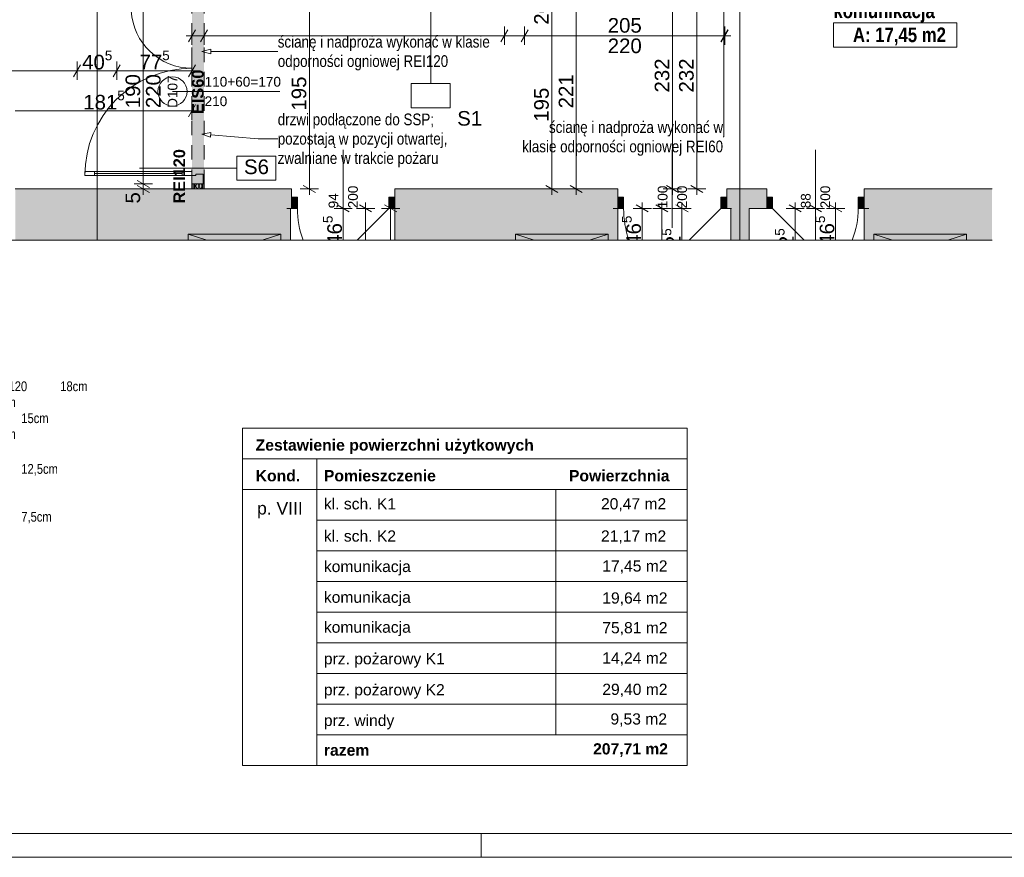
# Paper-space layout 'A-38 RZUT - PIĘTRO 8' of a CAD drawing. Header units: millimetres. Extents: x 0 to 800, y 0 to 500.
# Tile 10 of 22: x 345 to 547, y 0 to 172. Entities that reach past the tile are written whole.
import ezdxf
from ezdxf.xclip import XClip

# ---------------------------------------------------------------- set-up
doc = ezdxf.new("R2010")
doc.units = ezdxf.units.MM
doc.header["$MEASUREMENT"] = 0
doc.header["$XCLIPFRAME"] = 0
for name, pattern in [('DASHDOTX2', [1000, 500, -250, 0, -250]), ('Przer. długie kreski', [2.5, 1.5, -1]), ('PRZERYWANA_DU_A', [550, 350, -200])]:
    doc.linetypes.add(name, pattern=pattern)
for name, color, linetype, lineweight in [('0_Nr_pióra__1', 7, 'Continuous', 20), ('0_Nr_pióra__2', 8, 'Continuous', 13), ('A_Arkusz_Nr_pióra__1', 7, 'Continuous', 20), ('A_strefy_Nr_pióra__1', 7, 'Continuous', 20), ('A_wymiary_Nr_pióra__1', 7, 'Continuous', 20), ('A_wymiary_Nr_pióra__2', 8, 'Continuous', 13), ('A_wyposażenie_Nr_pióra__2', 8, 'Continuous', 13), ('A_ściany proj_Nr_pióra__1', 7, 'Continuous', 20), ('A_ściany_Nr_pióra__1', 7, 'Continuous', 20), ('Drzwi Archicad_Nr_pióra__1', 7, 'Continuous', 20), ('Drzwi Archicad_Nr_pióra__3', 252, 'Continuous', 13), ('Znaczniki drzwi Archicada_Nr_pióra__1', 7, 'Continuous', 20), ('Znaczniki drzwi Archicada_Nr_pióra__3', 252, 'Continuous', 13)]:
    doc.layers.add(name, color=color, linetype=linetype, lineweight=lineweight)
for name, color, linetype, lineweight, true_color in [('A_Arkusz_Nr_pióra__237', 7, 'Continuous', 5, 0x343434), ('A_opis ścian_Nr_pióra__19', 7, 'Continuous', 5, 0x191919), ('A_opis_Nr_pióra__10', 7, 'Continuous', 13, 0x4b4b4b), ('A_opis_Nr_pióra__255', 7, 'Continuous', 15, 0x242424), ('A_opis_Nr_pióra__8', 7, 'Continuous', 13, 0x4c4c4c), ('A_osie_Nr_pióra__16', 7, 'Continuous', 5, 0x0f0f0f), ('A_ppoż proj_Nr_pióra__8', 7, 'Continuous', 13, 0x4c4c4c), ('A_ściany proj_Nr_pióra__21', 7, 'Continuous', 5, 0xb0b0b0)]:
    doc.layers.add(name, color=color, linetype=linetype, lineweight=lineweight, true_color=true_color)
for name, color, linetype in [('A_podrys', 7, 'Continuous'), ('A_ppoż', 7, 'Continuous'), ('A_wyposażenie', 7, 'Continuous'), ('A_ściany', 7, 'Continuous'), ('A_ściany proj', 7, 'Continuous'), ('Drzwi Archicad', 7, 'Continuous')]:
    doc.layers.add(name, color=color, linetype=linetype)
doc.styles.add('STYL_AUTOMATYCZNY_1', font='arial.ttf')
doc.styles.add('STYL_AUTOMATYCZNY_2', font='ARIALN.TTF')
doc.styles.add('STYL_AUTOMATYCZNY_3', font='arial.ttf')
doc.styles.add('STYL_AUTOMATYCZNY_4', font='arial.ttf')
doc.styles.add('STYL_AUTOMATYCZNY_5', font='arial.ttf')
doc.styles.add('STYL_AUTOMATYCZNY_6', font='ARIALN.TTF')
pattern_1 = [(0, (-3189.413, -631.401), (0, 2), [0, -2])]

# ---------------------------------------------------------------- blocks, each defined once
blk = doc.blocks.new('Rysunek_1_1', base_point=(-3189.41, -631.4))
at = {"layer": 'A_ppoż', "linetype": 'Continuous', "lineweight": 0, "true_color": 0x121212}
blk.add_hatch(color=250, dxfattribs=at).paths.add_polyline_path([(380.63, 137.23), (383.13, 137.23), (383.13, 177.25), (380.63, 177.25)])
at = {"layer": 'A_wyposażenie', "linetype": 'Continuous', "lineweight": 0, "true_color": 0xfdfdfd}
for points in [[(379.88, 127.95), (379.88, 126.75), (398.88, 126.75), (398.88, 127.95)], [(447.08, 127.95), (447.08, 126.75), (466.08, 126.75), (466.08, 127.95)], [(520.68, 127.95), (520.68, 126.75), (539.68, 126.75), (539.68, 127.95)]]:
    blk.add_hatch(color=7, dxfattribs=at).paths.add_polyline_path(points)
at = {"layer": 'A_ściany', "linetype": 'Continuous', "lineweight": 0, "true_color": 0x000000}
for points in [[(344.34, 126.75), (400.88, 126.75), (400.88, 137.25), (344.34, 137.25)], [(400.88, 137.25), (400.88, 133.25), (401.08, 133.25), (401.08, 137.25)], [(422.28, 126.75), (425.58, 126.75), (425.58, 137.25), (422.28, 137.25)], [(425.58, 126.75), (468.08, 126.75), (468.08, 137.25), (425.58, 137.25)], [(490.48, 137.25), (490.48, 133.25), (498.68, 133.25), (498.68, 137.25)], [(518.68, 126.75), (544.97, 126.75), (544.97, 137.25), (518.68, 137.25)], [(491.28, 126.75), (495.08, 126.75), (495.08, 133.25), (491.28, 133.25)]]:
    blk.add_hatch(color=18, dxfattribs=at).paths.add_polyline_path(points)
at = {"layer": 'A_ściany proj', "linetype": 'Continuous', "lineweight": 13}
h = blk.add_hatch(dxfattribs=at)
h.set_pattern_fill('gypsum_0001', color=8, style=0, pattern_type=2)
h.set_pattern_definition(pattern_1)
h.paths.add_polyline_path([(380.63, 137.23), (380.88, 137.23), (380.88, 138.25), (380.63, 138.25)])
h = blk.add_hatch(dxfattribs=at)
h.set_pattern_fill('gypsum_0001', color=8, style=0, pattern_type=2)
h.set_pattern_definition(pattern_1)
h.paths.add_polyline_path([(380.88, 138.25), (380.88, 137.23), (381.13, 137.23), (381.13, 138.25)])
h = blk.add_hatch(dxfattribs=at)
h.set_pattern_fill('batt_insulation_0001', color=8, style=0, pattern_type=2)
h.set_pattern_definition([(60, (-3189.4131, -631.40095), (-0.51961524, 0.3), []), (120, (-3189.4131, -631.40095), (0.51961524, 0.3), [])])
h.paths.add_polyline_path([(381.13, 137.23), (382.63, 137.23), (382.63, 138.25), (381.13, 138.25)])
h = blk.add_hatch(dxfattribs=at)
h.set_pattern_fill('gypsum_0001', color=8, style=0, pattern_type=2)
h.set_pattern_definition(pattern_1)
h.paths.add_polyline_path([(382.63, 137.23), (382.88, 137.23), (382.88, 138.25), (382.63, 138.25)])
h = blk.add_hatch(dxfattribs=at)
h.set_pattern_fill('gypsum_0001', color=8, style=0, pattern_type=2)
h.set_pattern_definition(pattern_1)
h.paths.add_polyline_path([(382.88, 137.23), (383.13, 137.23), (383.13, 138.25), (382.88, 138.25)])
at = {"layer": 'Drzwi Archicad', "linetype": 'Continuous', "lineweight": 0, "true_color": 0xfdfdfd}
for points in [[(401.08, 135.55), (401.08, 133.25), (402.28, 133.25), (402.28, 135.55)], [(422.28, 133.25), (422.28, 135.55), (421.08, 135.55), (421.08, 133.25)], [(468.08, 135.55), (468.08, 133.25), (469.28, 133.25), (469.28, 135.55)], [(490.48, 133.25), (490.48, 135.55), (489.28, 135.55), (489.28, 133.25)], [(498.68, 133.25), (499.88, 133.25), (499.88, 135.55), (498.68, 135.55)], [(518.68, 135.55), (517.48, 135.55), (517.48, 133.25), (518.68, 133.25)]]:
    blk.add_hatch(color=7, dxfattribs=at).paths.add_polyline_path(points)
at = {"layer": '0_Nr_pióra__2', "color": 8, "linetype": 'PRZERYWANA_DU_A', "lineweight": 13, "ltscale": 2, "flags": 128}
for points in [[(294.84, 126.75), (364.84, 126.75)], [(364.84, 126.75), (544.97, 126.75)]]:
    blk.add_lwpolyline(points, dxfattribs=at)
at = {"layer": 'A_opis ścian_Nr_pióra__19', "color": 250, "linetype": 'Continuous', "lineweight": 5, "ltscale": 2, "true_color": 0x191919}
for p, q in [((429.67, 158.86), (429.67, 178.86)), ((433.67, 158.86), (425.67, 158.86)), ((425.67, 158.86), (425.67, 153.91)), ((433.67, 153.91), (433.67, 158.86)), ((425.67, 153.91), (433.67, 153.91)), ((397.88, 143.96), (389.88, 143.96)), ((389.88, 143.96), (389.88, 139.01)), ((397.88, 139.01), (397.88, 143.96)), ((389.88, 141.49), (369.88, 141.49)), ((389.88, 139.01), (397.88, 139.01))]:
    blk.add_line(p, q, dxfattribs=at)
at = {"layer": 'A_opis_Nr_pióra__255', "color": 250, "linetype": 'Continuous', "lineweight": 15, "ltscale": 2, "true_color": 0x242424}
for p, q in [((489.87, 183.82), (489.87, 147.92)), ((382.64, 165.45), (384.51, 165.95)), ((384.51, 165.95), (384.51, 164.95)), ((382.64, 165.45), (384.51, 164.95)), ((384.51, 165.45), (398.09, 165.45)), ((398.09, 165.45), (398.25, 165.45)), ((382.64, 148.5), (384.54, 148.84)), ((382.64, 148.5), (384.46, 147.84)), ((384.54, 148.84), (384.46, 147.84)), ((384.5, 148.34), (394.23, 147.49)), ((489.87, 147.92), (489.71, 147.92)), ((394.23, 147.49), (398.25, 147.49))]:
    blk.add_line(p, q, dxfattribs=at)
at = {"layer": 'A_osie_Nr_pióra__16', "color": 250, "linetype": 'DASHDOTX2', "lineweight": 5, "ltscale": 2, "true_color": 0x0f0f0f}
for p, q in [((361.18, 425.66), (361.18, 126.75)), ((493.18, 425.66), (493.18, 126.75))]:
    blk.add_line(p, q, dxfattribs=at)
at = {"layer": 'A_strefy_Nr_pióra__1', "color": 7, "linetype": 'Continuous', "lineweight": 20, "ltscale": 2}
for p, q in [((512.38, 171.31), (512.38, 166.37)), ((512.38, 171.31), (537.69, 171.31)), ((537.69, 171.31), (537.69, 166.37)), ((512.38, 166.37), (537.69, 166.37))]:
    blk.add_line(p, q, dxfattribs=at)
at = {"layer": 'A_wymiary_Nr_pióra__1', "color": 7, "linetype": 'Continuous', "lineweight": 20, "ltscale": 2}
for p, q in [((381.35, 169.93), (379.91, 167.43)), ((383.85, 169.93), (382.41, 167.43)), ((445.53, 169.93), (444.09, 167.43)), ((449.67, 169.93), (448.23, 167.43)), ((489.23, 167.43), (490.67, 169.93)), ((490.77, 169.93), (489.33, 167.43)), ((357.77, 162.75), (356.33, 160.25)), ((365.9, 162.75), (364.46, 160.25)), ((379.91, 160.25), (381.35, 162.75)), ((379.91, 152.04), (381.35, 154.54)), ((369.38, 138.97), (371.88, 137.53)), ((369.38, 137.97), (371.88, 136.53)), ((403.49, 137.97), (405.99, 136.53)), ((453.3, 137.97), (455.8, 136.53)), ((458.3, 137.97), (460.8, 136.53)), ((478.06, 137.97), (480.56, 136.53)), ((483.06, 137.97), (485.56, 136.53)), ((412.93, 132.53), (410.43, 133.97)), ((417.53, 132.53), (415.03, 133.97)), ((422.69, 132.53), (420.19, 133.97)), ((474.35, 132.53), (471.85, 133.97)), ((478.39, 132.53), (475.89, 133.97)), ((482.51, 132.53), (480.01, 133.97)), ((505.76, 132.53), (503.26, 133.97)), ((509.93, 132.53), (507.43, 133.97)), ((514.07, 132.53), (511.57, 133.97))]:
    blk.add_line(p, q, dxfattribs=at)
at = {"layer": 'A_wymiary_Nr_pióra__2', "color": 8, "linetype": 'Continuous', "lineweight": 13, "ltscale": 2}
for p, q in [((479.31, 137.25), (479.31, 183.68)), ((484.31, 137.25), (484.31, 183.68)), ((459.55, 137.25), (459.55, 181.45)), ((370.63, 138.25), (370.63, 176.25)), ((404.74, 137.25), (404.74, 176.25)), ((454.55, 137.25), (454.55, 176.25)), ((380.63, 166.81), (380.63, 170.56)), ((383.13, 166.81), (383.13, 170.56)), ((444.81, 166.81), (444.81, 170.56)), ((448.95, 166.81), (448.95, 170.56)), ((489.95, 166.81), (489.95, 170.56)), ((490.05, 166.81), (490.05, 170.56)), ((379.41, 168.68), (380.63, 168.68)), ((380.63, 168.68), (383.13, 168.68)), ((383.13, 168.68), (444.81, 168.68)), ((444.81, 168.68), (448.95, 168.68)), ((448.95, 168.68), (489.95, 168.68)), ((489.95, 168.68), (490.05, 168.68)), ((490.05, 168.68), (491.27, 168.68)), ((357.05, 159.63), (357.05, 163.38)), ((365.18, 159.63), (365.18, 163.38)), ((380.63, 159.63), (380.63, 163.38)), ((298.03, 161.5), (357.05, 161.5)), ((357.05, 161.5), (365.18, 161.5)), ((365.18, 161.5), (380.63, 161.5)), ((380.63, 161.5), (381.85, 161.5)), ((380.63, 151.41), (380.63, 155.16)), ((344.34, 153.29), (380.63, 153.29)), ((380.63, 153.29), (381.85, 153.29)), ((372.51, 138.25), (368.76, 138.25)), ((370.63, 137.25), (370.63, 138.25)), ((372.51, 137.25), (368.76, 137.25)), ((370.63, 136.03), (370.63, 137.25)), ((406.61, 137.25), (402.86, 137.25)), ((404.74, 136.03), (404.74, 137.25)), ((456.42, 137.25), (452.67, 137.25)), ((454.55, 136.03), (454.55, 137.25)), ((461.42, 137.25), (457.67, 137.25)), ((459.55, 136.03), (459.55, 137.25)), ((481.18, 137.25), (477.43, 137.25)), ((479.31, 136.03), (479.31, 137.25)), ((486.18, 137.25), (482.43, 137.25)), ((484.31, 136.03), (484.31, 137.25)), ((411.68, 133.25), (411.68, 134.47)), ((416.28, 133.25), (416.28, 134.47)), ((421.44, 133.25), (421.44, 134.47)), ((473.1, 133.25), (473.1, 134.47)), ((477.14, 133.25), (477.14, 134.47)), ((481.26, 133.25), (481.26, 134.47)), ((504.51, 133.25), (504.51, 134.47)), ((508.68, 133.25), (508.68, 134.47)), ((512.82, 133.25), (512.82, 134.47)), ((413.56, 133.25), (409.81, 133.25)), ((411.68, 126.75), (411.68, 133.25)), ((418.16, 133.25), (414.41, 133.25)), ((416.28, 126.75), (416.28, 133.25)), ((423.31, 133.25), (419.56, 133.25)), ((421.44, 126.75), (421.44, 133.25)), ((474.98, 133.25), (471.23, 133.25)), ((473.1, 126.75), (473.1, 133.25)), ((479.02, 133.25), (475.27, 133.25)), ((477.14, 126.75), (477.14, 133.25)), ((483.14, 133.25), (479.39, 133.25)), ((481.26, 126.75), (481.26, 133.25)), ((506.39, 133.25), (502.64, 133.25)), ((504.51, 126.75), (504.51, 133.25)), ((510.56, 133.25), (506.81, 133.25)), ((508.68, 126.75), (508.68, 133.25)), ((514.69, 133.25), (510.94, 133.25)), ((512.82, 126.75), (512.82, 133.25))]:
    blk.add_line(p, q, dxfattribs=at)
at = {"layer": 'A_wyposażenie_Nr_pióra__2', "color": 8, "linetype": 'Continuous', "lineweight": 13, "ltscale": 2}
for p, q in [((379.88, 127.95), (383.68, 126.75)), ((398.88, 127.95), (395.08, 126.75)), ((447.08, 127.95), (450.88, 126.75)), ((466.08, 127.95), (462.28, 126.75)), ((520.68, 127.95), (524.48, 126.75)), ((539.68, 127.95), (535.88, 126.75))]:
    blk.add_line(p, q, dxfattribs=at)
at = {"layer": 'A_wyposażenie_Nr_pióra__2', "color": 8, "linetype": 'Continuous', "lineweight": 13, "ltscale": 2, "flags": 128}
for points in [[(379.88, 126.75), (379.88, 127.95), (398.88, 127.95), (398.88, 126.75)], [(447.08, 126.75), (447.08, 127.95), (466.08, 127.95), (466.08, 126.75)], [(539.68, 126.75), (539.68, 127.95), (520.68, 127.95), (520.68, 126.75)]]:
    blk.add_lwpolyline(points, dxfattribs=at)
at = {"layer": 'A_ściany proj_Nr_pióra__1', "color": 7, "linetype": 'Continuous', "lineweight": 20, "ltscale": 2, "flags": 128}
for points in [[(380.63, 138.25), (380.63, 137.23)], [(383.13, 137.23), (383.13, 138.25)]]:
    blk.add_lwpolyline(points, dxfattribs=at)
at = {"layer": 'A_ściany proj_Nr_pióra__21', "color": 253, "linetype": 'Continuous', "lineweight": 5, "ltscale": 2, "true_color": 0xb0b0b0}
for p, q in [((380.63, 138.25), (380.88, 138.25)), ((380.88, 138.25), (380.88, 137.23)), ((380.88, 138.25), (381.13, 138.25)), ((381.13, 138.25), (381.13, 137.23)), ((381.13, 138.25), (382.63, 138.25)), ((382.63, 137.23), (382.63, 138.25)), ((382.63, 138.25), (382.88, 138.25)), ((382.88, 137.23), (382.88, 138.25)), ((382.88, 138.25), (382.93, 138.25)), ((382.93, 138.25), (383.13, 138.25))]:
    blk.add_line(p, q, dxfattribs=at)
at = {"layer": 'A_ściany proj_Nr_pióra__21', "color": 253, "linetype": 'Continuous', "lineweight": 5, "ltscale": 2, "true_color": 0xb0b0b0, "flags": 128}
for points in [[(380.88, 137.23), (380.63, 137.23)], [(381.13, 137.23), (380.88, 137.23)], [(382.63, 137.23), (381.13, 137.23)], [(382.88, 137.23), (382.63, 137.23)], [(383.13, 137.23), (382.88, 137.23)]]:
    blk.add_lwpolyline(points, dxfattribs=at)
at = {"layer": 'A_ściany_Nr_pióra__1', "color": 7, "linetype": 'Continuous', "lineweight": 20, "ltscale": 2}
for p, q in [((401.08, 137.25), (400.34, 137.25)), ((401.08, 135.55), (401.08, 137.25)), ((401.08, 133.25), (401.08, 135.55)), ((422.28, 137.25), (423.02, 137.25)), ((422.28, 135.55), (422.28, 137.25)), ((422.28, 133.25), (422.28, 135.55)), ((468.08, 137.25), (467.34, 137.25)), ((468.08, 135.55), (468.08, 137.25)), ((468.08, 133.25), (468.08, 135.55)), ((490.48, 137.25), (491.22, 137.25)), ((490.48, 135.55), (490.48, 137.25)), ((490.48, 133.25), (490.48, 135.55)), ((498.68, 137.25), (497.94, 137.25)), ((498.68, 135.55), (498.68, 137.25)), ((498.68, 133.25), (498.68, 135.55)), ((518.68, 137.25), (519.42, 137.25)), ((518.68, 135.55), (518.68, 137.25)), ((518.68, 133.25), (518.68, 135.55)), ((401.08, 133.25), (400.14, 133.25)), ((422.28, 133.25), (423.22, 133.25)), ((468.08, 133.25), (467.14, 133.25)), ((490.48, 133.25), (491.42, 133.25)), ((498.68, 133.25), (497.74, 133.25)), ((518.68, 133.25), (519.62, 133.25))]:
    blk.add_line(p, q, dxfattribs=at)
at = {"layer": 'A_ściany_Nr_pióra__1', "color": 7, "linetype": 'Continuous', "lineweight": 20, "ltscale": 2, "flags": 128}
for points in [[(400.88, 137.25), (344.34, 137.25)], [(401.08, 137.25), (400.88, 137.25)], [(425.58, 137.25), (422.28, 137.25)], [(468.08, 137.25), (425.58, 137.25)], [(498.68, 137.25), (490.48, 137.25)], [(544.97, 137.25), (518.68, 137.25)], [(400.88, 126.75), (400.88, 133.25)], [(400.88, 133.25), (401.08, 133.25)], [(422.28, 133.25), (422.28, 126.75)], [(468.08, 126.75), (468.08, 133.25)], [(490.48, 133.25), (491.28, 133.25)], [(491.28, 133.25), (491.28, 126.75)], [(495.08, 133.25), (498.68, 133.25)], [(495.08, 126.75), (495.08, 133.25)], [(518.68, 133.25), (518.68, 126.75)]]:
    blk.add_lwpolyline(points, dxfattribs=at)
at = {"layer": 'Drzwi Archicad_Nr_pióra__1', "color": 7, "linetype": 'Continuous', "lineweight": 20, "ltscale": 2}
for p, q in [((401.08, 137.25), (400.34, 137.25)), ((401.08, 137.25), (400.34, 137.25)), ((401.08, 135.55), (401.08, 137.25)), ((401.08, 135.55), (401.08, 137.25)), ((401.08, 135.55), (402.28, 135.55)), ((401.08, 133.25), (401.08, 135.55)), ((401.08, 133.25), (401.08, 135.55)), ((401.08, 133.25), (401.08, 135.55)), ((402.28, 135.55), (402.28, 133.25)), ((421.08, 133.25), (421.08, 135.55)), ((421.08, 135.55), (422.28, 135.55)), ((422.28, 135.55), (422.28, 137.25)), ((422.28, 135.55), (422.28, 137.25)), ((422.28, 137.25), (423.02, 137.25)), ((422.28, 137.25), (423.02, 137.25)), ((422.28, 135.55), (422.28, 133.25)), ((422.28, 133.25), (422.28, 135.55)), ((422.28, 133.25), (422.28, 135.55)), ((468.08, 137.25), (467.34, 137.25)), ((468.08, 137.25), (467.34, 137.25)), ((468.08, 135.55), (468.08, 137.25)), ((468.08, 135.55), (468.08, 137.25)), ((468.08, 135.55), (469.28, 135.55)), ((468.08, 133.25), (468.08, 135.55)), ((468.08, 133.25), (468.08, 135.55)), ((468.08, 133.25), (468.08, 135.55)), ((469.28, 135.55), (469.28, 133.25)), ((489.28, 133.25), (489.28, 135.55)), ((489.28, 135.55), (490.48, 135.55)), ((490.48, 135.55), (490.48, 137.25)), ((490.48, 135.55), (490.48, 137.25)), ((490.48, 137.25), (491.22, 137.25)), ((490.48, 137.25), (491.22, 137.25)), ((490.48, 135.55), (490.48, 133.25)), ((490.48, 133.25), (490.48, 135.55)), ((490.48, 133.25), (490.48, 135.55)), ((498.68, 137.25), (497.94, 137.25)), ((498.68, 137.25), (497.94, 137.25)), ((498.68, 135.55), (498.68, 137.25)), ((498.68, 135.55), (498.68, 137.25)), ((499.88, 135.55), (498.68, 135.55)), ((498.68, 135.55), (498.68, 133.25)), ((498.68, 133.25), (498.68, 135.55)), ((498.68, 133.25), (498.68, 135.55)), ((499.88, 133.25), (499.88, 135.55)), ((518.68, 135.55), (517.48, 135.55)), ((517.48, 135.55), (517.48, 133.25)), ((518.68, 135.55), (518.68, 137.25)), ((518.68, 135.55), (518.68, 137.25)), ((518.68, 137.25), (519.42, 137.25)), ((518.68, 137.25), (519.42, 137.25)), ((518.68, 133.25), (518.68, 135.55)), ((518.68, 133.25), (518.68, 135.55)), ((518.68, 133.25), (518.68, 135.55)), ((401.08, 133.25), (400.14, 133.25)), ((401.08, 133.25), (400.14, 133.25)), ((402.28, 133.25), (401.08, 133.25)), ((421.08, 133.25), (414.58, 126.75)), ((422.28, 133.25), (421.08, 133.25)), ((422.28, 133.25), (423.22, 133.25)), ((422.28, 133.25), (423.22, 133.25)), ((468.08, 133.25), (467.14, 133.25)), ((468.08, 133.25), (467.14, 133.25)), ((469.28, 133.25), (468.08, 133.25)), ((489.28, 133.25), (482.78, 126.75)), ((490.48, 133.25), (489.28, 133.25)), ((490.48, 133.25), (491.42, 133.25)), ((490.48, 133.25), (491.42, 133.25)), ((498.68, 133.25), (497.74, 133.25)), ((498.68, 133.25), (497.74, 133.25)), ((498.68, 133.25), (499.88, 133.25)), ((499.88, 133.25), (506.38, 126.75)), ((517.48, 133.25), (518.68, 133.25)), ((518.68, 133.25), (519.62, 133.25)), ((518.68, 133.25), (519.62, 133.25))]:
    blk.add_line(p, q, dxfattribs=at)
for centre, radius, start, end in [((421.08, 133.25), 18.8, 180, 200.2273), ((489.28, 133.25), 20, 180, 198.9656), ((499.88, 133.25), 17.6, 338.3264, 0)]:
    blk.add_arc(centre, radius, start, end, dxfattribs=at)
at = {"layer": 'Drzwi Archicad_Nr_pióra__3', "color": 252, "linetype": 'Przer. długie kreski', "lineweight": 13, "ltscale": 2}
for p, q in [((380.63, 176.25), (380.63, 138.25)), ((383.13, 176.25), (383.13, 138.25))]:
    blk.add_line(p, q, dxfattribs=at)
at = {"layer": 'Drzwi Archicad_Nr_pióra__3', "color": 252, "linetype": 'Continuous', "lineweight": 13, "ltscale": 2}
for p, q in [((360.63, 140.81), (358.63, 140.81)), ((358.63, 140.81), (358.63, 140.01)), ((358.63, 140.01), (360.63, 140.01)), ((360.63, 140.01), (360.63, 140.81)), ((360.63, 140.41), (378.63, 140.41)), ((380.63, 140.81), (378.63, 140.81)), ((378.63, 140.81), (378.63, 140.01)), ((378.63, 140.01), (380.63, 140.01)), ((380.63, 140.01), (380.63, 140.81)), ((380.63, 138.25), (380.63, 140.01)), ((380.63, 140.01), (381.43, 140.01)), ((381.43, 140.01), (381.43, 140.25)), ((381.43, 140.25), (382.93, 140.25)), ((382.93, 140.25), (382.93, 138.25)), ((382.93, 138.25), (380.63, 138.25)), ((380.63, 138.25), (380.88, 138.25)), ((380.63, 138.25), (380.88, 138.25)), ((380.88, 138.25), (381.13, 138.25)), ((380.88, 138.25), (381.13, 138.25)), ((381.13, 138.25), (382.63, 138.25)), ((381.13, 138.25), (382.63, 138.25)), ((382.63, 138.25), (382.88, 138.25)), ((382.63, 138.25), (382.88, 138.25)), ((382.88, 138.25), (382.93, 138.25)), ((382.88, 138.25), (382.93, 138.25)), ((382.93, 138.25), (383.13, 138.25))]:
    blk.add_line(p, q, dxfattribs=at)
at = {"layer": 'Drzwi Archicad_Nr_pióra__3', "color": 252, "linetype": 'Continuous', "lineweight": 13, "ltscale": 2, "flags": 128}
for points in [[(360.63, 140.41), (378.63, 140.41), (378.63, 140.81), (360.63, 140.81)], [(360.63, 140.01), (378.63, 140.01), (378.63, 140.41), (360.63, 140.41)]]:
    blk.add_lwpolyline(points, close=True, dxfattribs=at)
at = {"layer": 'Drzwi Archicad_Nr_pióra__3', "color": 252, "linetype": 'Continuous', "lineweight": 13, "ltscale": 2}
for centre, radius, start, end in [((380.63, 174.49), 12.48, 96.0548, 270), ((380.63, 140.01), 22, 90, 180)]:
    blk.add_arc(centre, radius, start, end, dxfattribs=at)
at = {"layer": 'Znaczniki drzwi Archicada_Nr_pióra__1', "color": 7, "linetype": 'Continuous', "lineweight": 20, "ltscale": 2}
for p, q in [((411.68, 129.25), (411.68, 145.25)), ((479.28, 129.25), (479.28, 145.25)), ((508.68, 129.25), (508.68, 145.25))]:
    blk.add_line(p, q, dxfattribs=at)
at = {"layer": 'Znaczniki drzwi Archicada_Nr_pióra__3', "color": 252, "linetype": 'Continuous', "lineweight": 13, "ltscale": 2}
blk.add_line((376.63, 157.25), (398.65, 157.25), dxfattribs=at)
at = {"layer": 'Znaczniki drzwi Archicada_Nr_pióra__3', "color": 252, "linetype": 'Continuous', "lineweight": 13, "ltscale": 2, "flags": 128}
blk.add_lwpolyline([(376.63, 160.25, 1), (376.63, 154.25, 1)], format="xyb", close=True, dxfattribs=at)
at = {"layer": 'A_opis ścian_Nr_pióra__19', "color": 250, "linetype": 'Continuous', "lineweight": 5, "true_color": 0x191919, "char_height": 3, "attachment_point": 2, "style": 'STYL_AUTOMATYCZNY_1'}
for s, insert in [('\\A1;{\\pqc;\\fArial|b0|i0|c238|p0;\\W1.000000;S1}', (437.67, 153.23)), ('\\A1;{\\pqc;\\fArial|b0|i0|c238|p0;\\W1.000000;S6}', (393.88, 143.28))]:
    blk.add_mtext(s, dxfattribs=dict(at, insert=insert))
at = {"layer": 'A_opis_Nr_pióra__10', "color": 251, "linetype": 'Continuous', "lineweight": 13, "true_color": 0x4b4b4b, "char_height": 2.4, "line_spacing_factor": 0.992932, "style": 'STYL_AUTOMATYCZNY_2'}
for s, insert, width, attachment_point in [('\\A1;{\\pql;\\fArial Narrow|b0|i0|c238|p0;\\W1.000000;ścianę i nadproża wykonać w klasie odporności ogniowej REI120}', (398.25, 165.11), 45.5157, 4), ('\\A1;{\\pqr;\\fArial Narrow|b0|i0|c238|p0;\\W1.000000;ścianę i nadproża wykonać w klasie odporności ogniowej REI60}', (489.71, 147.58), 42.1916, 6)]:
    blk.add_mtext(s, dxfattribs=dict(at, insert=insert, width=width, attachment_point=attachment_point))
at = {"layer": 'A_opis_Nr_pióra__8', "color": 251, "linetype": 'Continuous', "lineweight": 13, "true_color": 0x4c4c4c, "insert": (398.25, 147.18), "char_height": 2.4, "width": 36.2405, "attachment_point": 4, "line_spacing_factor": 0.99263, "style": 'STYL_AUTOMATYCZNY_2'}
blk.add_mtext('\\A1;{\\pql;\\fArial Narrow|b0|i0|c238|p0;\\W1.000000;drzwi podłączone do SSP; pozostają w pozycji otwartej, zwalniane w trakcie pożaru}', dxfattribs=at)
at = {"layer": 'A_ppoż proj_Nr_pióra__8', "color": 251, "linetype": 'Continuous', "lineweight": 13, "true_color": 0x4c4c4c, "char_height": 2.4, "attachment_point": 5, "rotation": 90, "style": 'STYL_AUTOMATYCZNY_3'}
for s, insert in [('\\A1;{\\pqc;\\fArial|b1|i0|c238|p0;\\W1.000000;EIS60}', (381.85, 157.17)), ('\\A1;{\\pqc;\\fArial|b1|i0|c238|p0;\\W1.000000;REI120}', (378.04, 139.82))]:
    blk.add_mtext(s, dxfattribs=dict(at, insert=insert))
at = {"layer": 'A_strefy_Nr_pióra__1', "color": 7, "linetype": 'Continuous', "lineweight": 20, "char_height": 3, "attachment_point": 1, "style": 'STYL_AUTOMATYCZNY_6'}
for s, insert in [('\\A1;{\\pql;\\fArial Narrow|b1|i0|c238|p0;\\W1.000000;komunikacja}', (512.38, 175.31)), ('\\A1;{\\pql;\\fArial Narrow|b1|i0|c238|p0;\\W1.000000;A: 17,45 m2}', (516.38, 170.38))]:
    blk.add_mtext(s, dxfattribs=dict(at, insert=insert))
at = {"layer": 'A_wymiary_Nr_pióra__1', "color": 7, "linetype": 'Continuous', "lineweight": 20, "char_height": 3, "attachment_point": 7, "rotation": 90, "style": 'STYL_AUTOMATYCZNY_5'}
for s, insert, width in [('\\A1;{\\pql;\\fArial|b0|i0|c238|p0;\\W1.000000;26}', (453.95, 170.95), 4.5763), ('\\A1;{\\pql;\\fArial|b0|i0|c238|p0;\\W1.000000;232}', (478.71, 157.03), 6.8645), ('\\A1;{\\pql;\\fArial|b0|i0|c238|p0;\\W1.000000;232}', (483.71, 157.03), 6.8645), ('\\A1;{\\pql;\\fArial|b0|i0|c238|p0;\\W1.000000;190}', (370.03, 153.82), 6.8645), ('\\A1;{\\pql;\\fArial|b0|i0|c238|p0;\\W1.000000;220}', (374.23, 153.82), 6.8645), ('\\A1;{\\pql;\\fArial|b0|i0|c238|p0;\\W1.000000;195}', (404.14, 153.32), 6.8645), ('\\A1;{\\pql;\\fArial|b0|i0|c238|p0;\\W1.000000;221}', (458.95, 153.78), 6.8645), ('\\A1;{\\pql;\\fArial|b0|i0|c238|p0;\\W1.000000;195}', (453.95, 151.03), 6.8645), ('\\A1;{\\pql;\\fArial|b0|i0|c238|p0;\\W1.000000;5}', (370.03, 134.24), 2.2882)]:
    blk.add_mtext(s, dxfattribs=dict(at, insert=insert, width=width))
at = {"layer": 'A_wymiary_Nr_pióra__1', "color": 7, "linetype": 'Continuous', "lineweight": 20, "char_height": 3, "attachment_point": 7, "style": 'STYL_AUTOMATYCZNY_1'}
for s, insert in [('\\A1;{\\pql;\\fArial|b0|i0|c238|p0;\\W1.000000;40\\fArial|b0|i0|c238|p0;\\W1.000000;\\A1{\\H.66x;\\S5^  ;}}', (358.07, 160.89)), ('\\A1;{\\pql;\\fArial|b0|i0|c238|p0;\\W1.000000;77\\fArial|b0|i0|c238|p0;\\W1.000000;\\A1{\\H.66x;\\S5^  ;}}', (369.86, 160.9)), ('\\A1;{\\pql;\\fArial|b0|i0|c238|p0;\\W1.000000;181\\fArial|b0|i0|c238|p0;\\W1.000000;\\A1{\\H.66x;\\S5^  ;}}', (358.3, 152.67))]:
    blk.add_mtext(s, dxfattribs=dict(at, insert=insert))
at = {"layer": 'A_wymiary_Nr_pióra__1', "color": 7, "linetype": 'Continuous', "lineweight": 20, "char_height": 3, "width": 6.8645, "attachment_point": 7, "style": 'STYL_AUTOMATYCZNY_5'}
for s, insert in [('\\A1;{\\pql;\\fArial|b0|i0|c238|p0;\\W1.000000;205}', (466.02, 169.28)), ('\\A1;{\\pql;\\fArial|b0|i0|c238|p0;\\W1.000000;220}', (466.02, 165.08))]:
    blk.add_mtext(s, dxfattribs=dict(at, insert=insert))
at = {"layer": 'A_wymiary_Nr_pióra__1', "color": 7, "linetype": 'Continuous', "lineweight": 20, "char_height": 3, "attachment_point": 7, "rotation": 90, "style": 'STYL_AUTOMATYCZNY_1'}
for s, insert in [('\\A1;{\\pql;\\fArial|b0|i0|c238|p0;\\W1.000000;46\\fArial|b0|i0|c238|p0;\\W1.000000;\\A1{\\H.66x;\\S5^  ;}}', (412.3, 125.56)), ('\\A1;{\\pql;\\fArial|b0|i0|c238|p0;\\W1.000000;46\\fArial|b0|i0|c238|p0;\\W1.000000;\\A1{\\H.66x;\\S5^  ;}}', (473.72, 125.56)), ('\\A1;{\\pql;\\fArial|b0|i0|c238|p0;\\W1.000000;46\\fArial|b0|i0|c238|p0;\\W1.000000;\\A1{\\H.66x;\\S5^  ;}}', (513.43, 125.56)), ('\\A1;{\\pql;\\fArial|b0|i0|c238|p0;\\W1.000000;72\\fArial|b0|i0|c238|p0;\\W1.000000;\\A1{\\H.66x;\\S5^  ;}}', (481.86, 122.96)), ('\\A1;{\\pql;\\fArial|b0|i0|c238|p0;\\W1.000000;72\\fArial|b0|i0|c238|p0;\\W1.000000;\\A1{\\H.66x;\\S5^  ;}}', (505.11, 122.96))]:
    blk.add_mtext(s, dxfattribs=dict(at, insert=insert))
at = {"layer": 'Znaczniki drzwi Archicada_Nr_pióra__1', "color": 7, "linetype": 'Continuous', "lineweight": 20, "char_height": 2, "attachment_point": 7, "rotation": 90, "style": 'STYL_AUTOMATYCZNY_4'}
for s, insert in [('\\A1;{\\pql;\\fArial CE|b0|i0|c238|p0;\\W1.000000;200}', (414.72, 133.25)), ('\\A1;{\\pql;\\fArial CE|b0|i0|c238|p0;\\W1.000000;100}', (478.32, 133.25)), ('\\A1;{\\pql;\\fArial CE|b0|i0|c238|p0;\\W1.000000;200}', (482.32, 133.25)), ('\\A1;{\\pql;\\fArial CE|b0|i0|c238|p0;\\W1.000000;200}', (511.72, 133.25)), ('\\A1;{\\pql;\\fArial CE|b0|i0|c238|p0;\\W1.000000;94}', (410.72, 133.25)), ('\\A1;{\\pql;\\fArial CE|b0|i0|c238|p0;\\W1.000000;88}', (507.72, 133.25))]:
    blk.add_mtext(s, dxfattribs=dict(at, insert=insert))
at = {"layer": 'Znaczniki drzwi Archicada_Nr_pióra__3', "color": 252, "linetype": 'Continuous', "lineweight": 13, "insert": (377.67, 153.87), "char_height": 2, "attachment_point": 7, "rotation": 90, "style": 'STYL_AUTOMATYCZNY_4'}
blk.add_mtext('\\A1;{\\pql;\\fArial CE|b0|i0|c238|p0;\\W1.000000;D107}', dxfattribs=at)
at = {"layer": 'Znaczniki drzwi Archicada_Nr_pióra__3', "color": 252, "linetype": 'Continuous', "lineweight": 13, "char_height": 2, "attachment_point": 7, "style": 'STYL_AUTOMATYCZNY_4'}
for s, insert in [('\\A1;{\\pql;\\fArial CE|b0|i0|c238|p0;\\W1.000000;110+60=170}', (383.22, 158.21)), ('\\A1;{\\pql;\\fArial CE|b0|i0|c238|p0;\\W1.000000;210}', (383.22, 154.21))]:
    blk.add_mtext(s, dxfattribs=dict(at, insert=insert))

psp = doc.layouts.new('A-38 RZUT - PIĘTRO 8')

# ---------------------------------------------------------------- linework, layer by layer
at = {"layer": '0_Nr_pióra__1', "color": 7, "linetype": 'Continuous', "lineweight": 20}
for p, q in [((391, 88.13), (482.35, 88.13)), ((391, 75.53), (391, 88.13)), ((482.35, 88.13), (482.35, 75.53)), ((391, 81.83), (482.35, 81.83)), ((406.3, 81.83), (406.3, 75.53)), ((391, 75.53), (482.35, 75.53)), ((391, 75.53), (482.35, 75.53)), ((391, 18.83), (391, 75.53)), ((406.3, 75.53), (406.3, 18.83)), ((455.35, 75.53), (455.35, 25.13)), ((482.35, 75.53), (482.35, 18.83)), ((406.3, 69.23), (482.35, 69.23)), ((406.3, 62.93), (482.35, 62.93)), ((406.3, 56.63), (482.35, 56.63)), ((406.3, 50.33), (482.35, 50.33)), ((406.3, 44.03), (482.35, 44.03)), ((406.3, 37.73), (482.35, 37.73)), ((406.3, 31.43), (482.35, 31.43)), ((406.3, 25.13), (482.35, 25.13)), ((391, 18.83), (482.35, 18.83))]:
    psp.add_line(p, q, dxfattribs=at)
at = {"layer": 'A_Arkusz_Nr_pióra__1', "color": 7, "linetype": 'Continuous', "lineweight": 20}
psp.add_line((795.1, 4.9), (29.9, 4.9), dxfattribs=at)
at = {"layer": 'A_Arkusz_Nr_pióra__1', "color": 7, "linetype": 'Continuous', "lineweight": 20, "flags": 128}
psp.add_lwpolyline([(0, 500), (800, 500), (800, 0), (0, 0)], close=True, dxfattribs=at)
at = {"layer": 'A_Arkusz_Nr_pióra__237', "color": 250, "linetype": 'Continuous', "lineweight": 5, "true_color": 0x343434}
psp.add_line((440, 0), (440, 4.9), dxfattribs=at)

# ---------------------------------------------------------------- block references
at = {"layer": 'A_podrys', "color": 37, "linetype": 'Continuous', "lineweight": 5, "true_color": 0x656532}
ref = psp.add_blockref('Rysunek_1_1', (-3189.41, -631.4), dxfattribs=at)
XClip(ref).set_block_clipping_path([(48.069637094, 126.7487186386), (544.9695795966, 478.1668323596)])

# ---------------------------------------------------------------- texts
at = {"layer": '0_Nr_pióra__1', "color": 7, "linetype": 'Continuous', "lineweight": 20, "insert": (273.58, 65.04), "char_height": 2, "attachment_point": 7, "line_spacing_factor": 0.982744, "style": 'STYL_AUTOMATYCZNY_2'}
psp.add_mtext('\\A1;{\\pql;\\fArial Narrow|b0|i0|c238|p0;\\W1.000000;S\\fArial Narrow|b0|i0|c238|p0;\\W1.000000;\\A1{\\H.66x;\\S ^ 9 ;}\\fArial Narrow|b0|i0|c238|p0;\\W1.000000;- ściana murowana z bloczków silikatowych na zaprawie M10 REI120^I18cm\\P\\pql;\\fArial Narrow|b0|i0|c238|p0;\\W1.000000;tynk gipsowy nakładany maszynowo z gładzią gipsową^I^I1,5 cm\\P\\pql;\\fArial Narrow|b0|i0|c238|p0;\\W1.000000;ściana murowana z bloczków silikatowych SILKA lub równoważne^I15cm\\P\\pql;\\fArial Narrow|b0|i0|c238|p0;\\W1.000000;tynk gipsowy nakładany maszynowo z gładzią gipsową^I^I1,5 cm\\P\\pql;\\fArial Narrow|b0|i0|c238|p0;\\W1.000000;\\P\\pql;\\fArial Narrow|b0|i0|c238|p0;\\W1.000000;S\\fArial Narrow|b0|i0|c238|p0;\\W1.000000;\\A1{\\H.66x;\\S ^ 10 ;}\\fArial Narrow|b0|i0|c238|p0;\\W1.000000;- ściana systemowa gipsowo kartonowa EI 30^I^I^I12,5cm\\P\\pql;\\fArial Narrow|b0|i0|c238|p0;\\W1.000000;2xpłyta GKF^I^I^I^I^I2x1,25cm\\P\\pql;\\fArial Narrow|b0|i0|c238|p0;\\W1.000000;Profil systemowy np. Rigips CW/UW 75 Ultrastil z wypełnieniem\\P\\pql;\\fArial Narrow|b0|i0|c238|p0;\\W1.000000;z wełny mineralnej np. Isover Aku-płyta lub równoważne^I^I7,5cm\\P\\pql;\\fArial Narrow|b0|i0|c238|p0;\\W1.000000;2xpłyta GKF^I^I^I^I^I2x1,25cm}', dxfattribs=at)
at = {"layer": '0_Nr_pióra__1', "color": 7, "linetype": 'Continuous', "lineweight": 20}
for s, insert, char_height, attachment_point, style in [('\\A1;{\\pql;\\fArial|b1|i0|c238|p0;\\W1.000000;Zestawienie powierzchni użytkowych}', (393.7, 85.81), 2.3151, 1, 'STYL_AUTOMATYCZNY_3'), ('\\A1;{\\pql;\\fArial|b1|i0|c238|p0;\\W1.000000;Kond.}', (393.7, 79.51), 2.3151, 1, 'STYL_AUTOMATYCZNY_3'), ('\\A1;{\\pql;\\fArial|b1|i0|c238|p0;\\W1.000000;Pomieszczenie}', (407.72, 79.51), 2.3151, 1, 'STYL_AUTOMATYCZNY_3'), ('\\A1;{\\pql;\\fArial|b1|i0|c238|p0;\\W1.000000; Powierzchnia}', (457.15, 79.51), 2.3151, 1, 'STYL_AUTOMATYCZNY_3'), ('\\A1;{\\pql;\\fArial|b0|i0|c238|p0;\\W1.000000;p. VIII}', (394, 72.95), 2.5723, 1, 'STYL_AUTOMATYCZNY_1'), ('\\A1;{\\pql;\\fArial|b0|i0|c238|p0;\\W1.000000;kl. sch. K1}', (407.72, 73.73), 2.3, 1, 'STYL_AUTOMATYCZNY_1'), ('\\A1;{\\pqr;\\fArial|b0|i0|c238|p0;\\W1.000000;    20,47 m2}', (478.03, 73.74), 2.3, 3, 'STYL_AUTOMATYCZNY_1'), ('\\A1;{\\pql;\\fArial|b0|i0|c238|p0;\\W1.000000;kl. sch. K2}', (407.72, 67.12), 2.3, 1, 'STYL_AUTOMATYCZNY_1'), ('\\A1;{\\pqr;\\fArial|b0|i0|c238|p0;\\W1.000000;    21,17 m2}', (478.03, 67.12), 2.3, 3, 'STYL_AUTOMATYCZNY_1'), ('\\A1;{\\pql;\\fArial|b0|i0|c238|p0;\\W1.000000;komunikacja}', (407.72, 60.87), 2.3, 1, 'STYL_AUTOMATYCZNY_1'), ('\\A1;{\\pqr;\\fArial|b0|i0|c238|p0;\\W1.000000;    17,45 m2}', (478.3, 60.97), 2.3, 3, 'STYL_AUTOMATYCZNY_1'), ('\\A1;{\\pql;\\fArial|b0|i0|c238|p0;\\W1.000000;komunikacja}', (407.72, 54.56), 2.3, 1, 'STYL_AUTOMATYCZNY_1'), ('\\A1;{\\pqr;\\fArial|b0|i0|c238|p0;\\W1.000000;    19,64 m2}', (478.3, 54.4), 2.3, 3, 'STYL_AUTOMATYCZNY_1'), ('\\A1;{\\pql;\\fArial|b0|i0|c238|p0;\\W1.000000;komunikacja}', (407.72, 48.41), 2.3, 1, 'STYL_AUTOMATYCZNY_1'), ('\\A1;{\\pqr;\\fArial|b0|i0|c238|p0;\\W1.000000;    75,81 m2}', (478.3, 48.29), 2.3, 3, 'STYL_AUTOMATYCZNY_1'), ('\\A1;{\\pql;\\fArial|b0|i0|c238|p0;\\W1.000000;prz. pożarowy K1}', (407.72, 41.93), 2.3, 1, 'STYL_AUTOMATYCZNY_1'), ('\\A1;{\\pqr;\\fArial|b0|i0|c238|p0;\\W1.000000;    14,24 m2}', (478.3, 42.08), 2.3, 3, 'STYL_AUTOMATYCZNY_1'), ('\\A1;{\\pql;\\fArial|b0|i0|c238|p0;\\W1.000000;prz. pożarowy K2}', (407.72, 35.55), 2.3, 1, 'STYL_AUTOMATYCZNY_1'), ('\\A1;{\\pqr;\\fArial|b0|i0|c238|p0;\\W1.000000;    29,40 m2}', (478.3, 35.64), 2.3, 3, 'STYL_AUTOMATYCZNY_1'), ('\\A1;{\\pql;\\fArial|b0|i0|c238|p0;\\W1.000000;prz. windy}', (407.72, 29.26), 2.3, 1, 'STYL_AUTOMATYCZNY_1'), ('\\A1;{\\pqr;\\fArial|b0|i0|c238|p0;\\W1.000000;     9,53 m2}', (478.19, 29.56), 2.3, 3, 'STYL_AUTOMATYCZNY_1'), ('\\A1;{\\pql;\\fArial|b1|i0|c238|p0;\\W1.000000;razem }', (407.72, 23.17), 2.3151, 1, 'STYL_AUTOMATYCZNY_3'), ('\\A1;{\\pqr;\\fArial|b1|i0|c238|p0;\\W1.000000;   207,71 m2}', (478.38, 23.42), 2.3, 3, 'STYL_AUTOMATYCZNY_3')]:
    psp.add_mtext(s, dxfattribs=dict(at, insert=insert, char_height=char_height, attachment_point=attachment_point, style=style))

doc.saveas('drawing.dxf')
